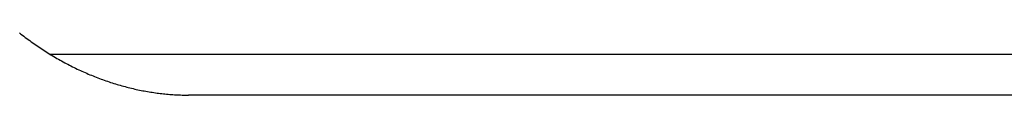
# Model space of a CAD drawing. Extents: x 668 to 3164, y 1007 to 2724.
# Tile 145 of 152: x 3077.832 to 3089.827, y 2157.601 to 2158.359. Entities that reach past the tile are written whole.
import ezdxf

# ---------------------------------------------------------------- set-up
doc = ezdxf.new("R2010")
doc.units = 0
doc.layers.add('KF_GRAVIS_12_REAR', color=7, linetype='CONTINUOUS')

# ---------------------------------------------------------------- blocks, each defined once
blk = doc.blocks.new('KF_GRAVIS_12_REAR')
at = {"layer": 'KF_GRAVIS_12_REAR'}
for p, q in [((56.75944, -95), (72.14343, -95)), ((70.41613, -95.5), (58.44819, -95.5))]:
    blk.add_line(p, q, dxfattribs=at)
blk.add_polyline3d([(56.3906, -94.7422, 0), (56.4083, -94.756, 0), (56.426, -94.7697, 0), (56.4438, -94.7833, 0), (56.4617, -94.7967, 0), (56.4796, -94.8101, 0), (56.4975, -94.8233, 0), (56.5155, -94.8364, 0), (56.5336, -94.8494, 0), (56.5516, -94.8623, 0), (56.5698, -94.8751, 0), (56.588, -94.8878, 0), (56.6062, -94.9003, 0), (56.6245, -94.9127, 0), (56.6428, -94.925, 0), (56.6612, -94.9372, 0), (56.6796, -94.9492, 0), (56.698, -94.9612, 0), (56.7165, -94.973, 0), (56.735, -94.9847, 0), (56.7536, -94.9962, 0), (56.7722, -95.0077, 0), (56.7909, -95.019, 0), (56.8096, -95.0301, 0), (56.8283, -95.0412, 0), (56.8471, -95.0521, 0), (56.8659, -95.0629, 0), (56.8847, -95.0736, 0), (56.9036, -95.0841, 0), (56.9225, -95.0945, 0), (56.9414, -95.1047, 0), (56.9604, -95.1149, 0), (56.9794, -95.1248, 0), (56.9984, -95.1347, 0), (57.0175, -95.1444, 0), (57.0366, -95.154, 0), (57.0557, -95.1635, 0), (57.0749, -95.1728, 0), (57.094, -95.182, 0), (57.1132, -95.1911, 0), (57.1325, -95.2, 0), (57.1517, -95.2088, 0), (57.171, -95.2175, 0), (57.1903, -95.226, 0), (57.2096, -95.2344, 0), (57.2289, -95.2427, 0), (57.2483, -95.2508, 0), (57.2676, -95.2588, 0), (57.287, -95.2667, 0), (57.3064, -95.2745, 0), (57.3258, -95.2821, 0), (57.3453, -95.2896, 0), (57.3647, -95.2969, 0), (57.3842, -95.3041, 0), (57.4037, -95.3112, 0), (57.4231, -95.3182, 0), (57.4426, -95.325, 0), (57.4621, -95.3317, 0), (57.4817, -95.3382, 0), (57.5012, -95.3447, 0), (57.5207, -95.351, 0), (57.5402, -95.3571, 0), (57.5598, -95.3632, 0), (57.5793, -95.3691, 0), (57.5988, -95.3748, 0), (57.6184, -95.3805, 0), (57.6379, -95.386, 0), (57.6575, -95.3914, 0), (57.677, -95.3966, 0), (57.6966, -95.4017, 0), (57.7161, -95.4067, 0), (57.7357, -95.4116, 0), (57.7552, -95.4163, 0), (57.7747, -95.4209, 0), (57.7942, -95.4254, 0), (57.8138, -95.4297, 0), (57.8333, -95.4339, 0), (57.8528, -95.438, 0), (57.8723, -95.4419, 0), (57.8917, -95.4457, 0), (57.9112, -95.4494, 0), (57.9307, -95.453, 0), (57.9501, -95.4564, 0), (57.9695, -95.4597, 0), (57.989, -95.4629, 0), (58.0084, -95.4659, 0), (58.0277, -95.4688, 0), (58.0471, -95.4716, 0), (58.0665, -95.4742, 0), (58.0858, -95.4767, 0), (58.1051, -95.4791, 0), (58.1244, -95.4814, 0), (58.1437, -95.4835, 0), (58.1629, -95.4855, 0), (58.1821, -95.4874, 0), (58.2013, -95.4891, 0), (58.2205, -95.4907, 0), (58.2396, -95.4922, 0), (58.2587, -95.4936, 0), (58.2778, -95.4948, 0), (58.2969, -95.4959, 0), (58.3159, -95.4968, 0), (58.3349, -95.4977, 0), (58.3539, -95.4984, 0), (58.3728, -95.499, 0), (58.3917, -95.4994, 0), (58.4106, -95.4997, 0), (58.4294, -95.4999, 0), (58.4482, -95.5, 0)], dxfattribs=at)

msp = doc.modelspace()

# ---------------------------------------------------------------- block references
at = {"layer": 'KF_GRAVIS_12_REAR'}
msp.add_blockref('KF_GRAVIS_12_REAR', (3021.439, 2253.101), dxfattribs=at)

doc.saveas('drawing.dxf')
